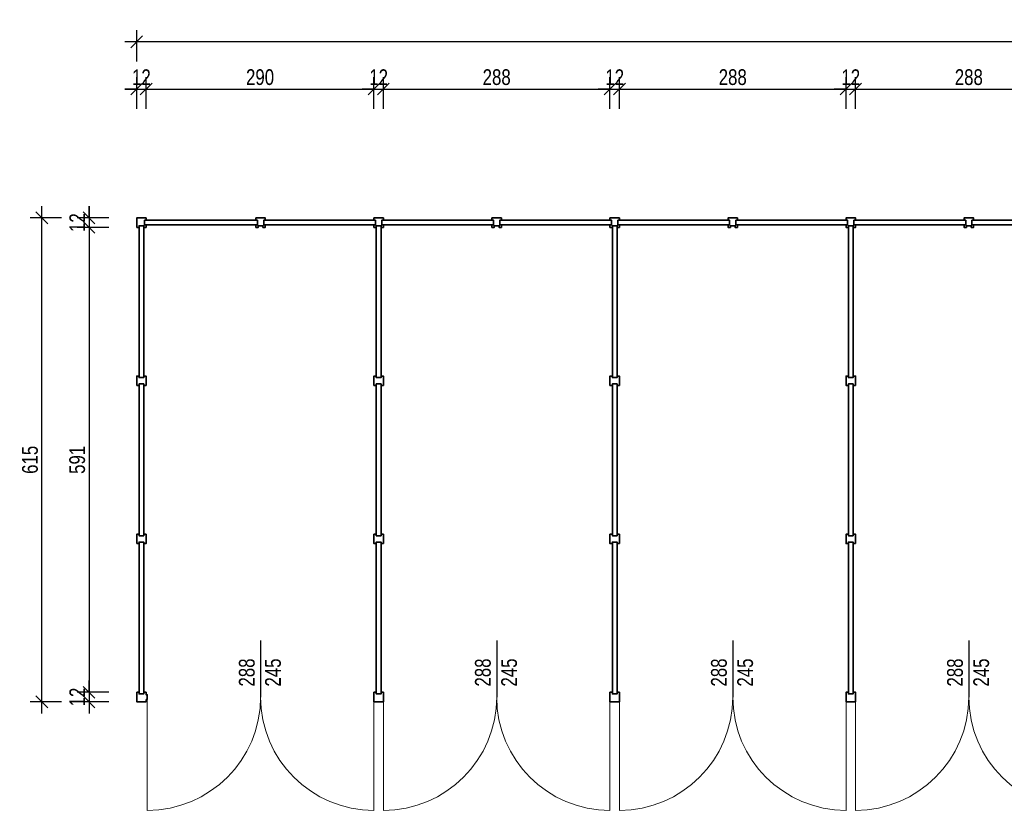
# Model space of a CAD drawing. Header units: centimetres. Extents: x 486002 to 490080, y 148030 to 150099.
# Tile 1 of 3: x 486002 to 487253, y 148956 to 149961. Entities that reach past the tile are written whole.
import ezdxf

# ---------------------------------------------------------------- set-up
doc = ezdxf.new("R2010")
doc.units = ezdxf.units.CM
doc.header["$LTSCALE"] = 100
for name, color, linetype, lineweight in [('1_Ściany przekrój', 2, 'Continuous', 35), ('2_Stolarka', 6, 'Continuous', 18), ('3_Opisy', 4, 'Continuous', 15), ('4_Wymiary', 1, 'Continuous', 13)]:
    doc.layers.add(name, color=color, linetype=linetype, lineweight=lineweight)
doc.styles.add('CDMSTYLE', font='CDMSIMPL', dxfattribs={"width": 0.8, "bigfont": 'CDMBIGPL'})
doc.dimstyles.new('CDM-CM100CM', dxfattribs={"dimscale": 10, "dimtxt": 2, "dimasz": 1.5, "dimexe": 1.5, "dimexo": 0, "dimgap": 0.5, "dimtad": 1, "dimdec": 0, "dimrnd": 0.1, "dimzin": 9, "dimtxsty": 'CDMSTYLE', "dimblk": 'OBLIQUE', "dimcen": 2.5, "dimdle": 1.5, "dimclrd": 9, "dimclre": 9, "dimadec": 1, "dimazin": 2, "dimtfac": 1, "dimtdec": 0, "dimtix": 1, "dimtmove": 1, "dimatfit": 3, "dimldrblk": 'DOT', "dimfxlon": 1, "dimtvp": 1, "dimtolj": 1, "dimtzin": 0, "dimlwd": 25, "dimlwe": 25, "dimarcsym": 0})

# ---------------------------------------------------------------- blocks, each defined once
blk = doc.blocks.new('_OBLIQUE')
at = {"color": 0, "linetype": 'ByBlock'}
blk.add_line((-0.5, -0.5), (0.5, 0.5), dxfattribs=at)
blk = doc.blocks.new('*D6549')
at = {"layer": '4_Wymiary', "color": 9, "lineweight": 25}
for p, q in [((486150.4, 149847.9), (486150.4, 149887.9)), ((486162.4, 149847.9), (486162.4, 149887.9)), ((486135.4, 149872.9), (486177.4, 149872.9)), ((486150.4, 149872.9), (486135.4, 149872.9)), ((486162.4, 149872.9), (486177.4, 149872.9))]:
    blk.add_line(p, q, dxfattribs=at)
at = {"layer": 'Defpoints', "color": 0}
for p in [(486162.4, 149872.9), (486150.4, 149697.1), (486162.4, 149697.1)]:
    blk.add_point(p, dxfattribs=at)
at = {"layer": '4_Wymiary', "color": 9, "linetype": 'ByBlock', "lineweight": 25, "xscale": 15, "yscale": 15, "zscale": 15}
blk.add_blockref('_OBLIQUE', (486150.4, 149872.9), dxfattribs=at)
at = {"layer": '4_Wymiary', "color": 9, "linetype": 'ByBlock', "lineweight": 25, "xscale": 15, "yscale": 15, "zscale": 15, "rotation": 180}
blk.add_blockref('_OBLIQUE', (486162.4, 149872.9), dxfattribs=at)
at = {"layer": '4_Wymiary', "color": 0, "insert": (486156.4, 149887.9), "char_height": 20, "attachment_point": 5, "style": 'CDMSTYLE'}
blk.add_mtext('\\A1;12', dxfattribs=at)
blk = doc.blocks.new('_DOT')
at = {"color": 0, "linetype": 'ByBlock'}
blk.add_line((-0.5, 0), (-1, 0), dxfattribs=at)
at = {"color": 0, "linetype": 'ByBlock', "const_width": 0.5}
blk.add_lwpolyline([(-0.25, 0, 1), (0.25, 0, 1)], format="xyb", close=True, dxfattribs=at)
blk = doc.blocks.new('*D6550')
at = {"layer": '4_Wymiary', "color": 9, "lineweight": 25}
for p, q in [((486162.4, 149847.9), (486162.4, 149887.9)), ((486451.9, 149847.9), (486451.9, 149887.9)), ((486147.4, 149872.9), (486466.9, 149872.9))]:
    blk.add_line(p, q, dxfattribs=at)
at = {"layer": 'Defpoints', "color": 0}
for p in [(486451.9, 149872.9), (486451.9, 149709.1), (486162.4, 149697.1)]:
    blk.add_point(p, dxfattribs=at)
at = {"layer": '4_Wymiary', "color": 9, "linetype": 'ByBlock', "lineweight": 25, "xscale": 15, "yscale": 15, "zscale": 15, "rotation": 180}
blk.add_blockref('_OBLIQUE', (486162.4, 149872.9), dxfattribs=at)
at = {"layer": '4_Wymiary', "color": 9, "linetype": 'ByBlock', "lineweight": 25, "xscale": 15, "yscale": 15, "zscale": 15}
blk.add_blockref('_OBLIQUE', (486451.9, 149872.9), dxfattribs=at)
at = {"layer": '4_Wymiary', "color": 0, "insert": (486307.2, 149887.9), "char_height": 20, "attachment_point": 5, "style": 'CDMSTYLE'}
blk.add_mtext('\\A1;290', dxfattribs=at)
blk = doc.blocks.new('*D6551')
at = {"layer": '4_Wymiary', "color": 9, "lineweight": 25}
for p, q in [((486451.9, 149847.9), (486451.9, 149887.9)), ((486463.9, 149847.9), (486463.9, 149887.9)), ((486436.9, 149872.9), (486478.9, 149872.9)), ((486451.9, 149872.9), (486436.9, 149872.9)), ((486463.9, 149872.9), (486478.9, 149872.9))]:
    blk.add_line(p, q, dxfattribs=at)
at = {"layer": 'Defpoints', "color": 0}
for p in [(486463.9, 149872.9), (486451.9, 149709.1), (486463.9, 149709.1)]:
    blk.add_point(p, dxfattribs=at)
at = {"layer": '4_Wymiary', "color": 9, "linetype": 'ByBlock', "lineweight": 25, "xscale": 15, "yscale": 15, "zscale": 15}
blk.add_blockref('_OBLIQUE', (486451.9, 149872.9), dxfattribs=at)
at = {"layer": '4_Wymiary', "color": 9, "linetype": 'ByBlock', "lineweight": 25, "xscale": 15, "yscale": 15, "zscale": 15, "rotation": 180}
blk.add_blockref('_OBLIQUE', (486463.9, 149872.9), dxfattribs=at)
at = {"layer": '4_Wymiary', "color": 0, "insert": (486457.9, 149887.9), "char_height": 20, "attachment_point": 5, "style": 'CDMSTYLE'}
blk.add_mtext('\\A1;12', dxfattribs=at)
blk = doc.blocks.new('*D6552')
at = {"layer": '4_Wymiary', "color": 9, "lineweight": 25}
for p, q in [((486463.9, 149847.9), (486463.9, 149887.9)), ((486751.9, 149847.9), (486751.9, 149887.9)), ((486448.9, 149872.9), (486766.9, 149872.9))]:
    blk.add_line(p, q, dxfattribs=at)
at = {"layer": 'Defpoints', "color": 0}
for p in [(486751.9, 149872.9), (486463.9, 149709.1), (486751.9, 149709.1)]:
    blk.add_point(p, dxfattribs=at)
at = {"layer": '4_Wymiary', "color": 9, "linetype": 'ByBlock', "lineweight": 25, "xscale": 15, "yscale": 15, "zscale": 15, "rotation": 180}
blk.add_blockref('_OBLIQUE', (486463.9, 149872.9), dxfattribs=at)
at = {"layer": '4_Wymiary', "color": 9, "linetype": 'ByBlock', "lineweight": 25, "xscale": 15, "yscale": 15, "zscale": 15}
blk.add_blockref('_OBLIQUE', (486751.9, 149872.9), dxfattribs=at)
at = {"layer": '4_Wymiary', "color": 0, "insert": (486607.9, 149887.9), "char_height": 20, "attachment_point": 5, "style": 'CDMSTYLE'}
blk.add_mtext('\\A1;288', dxfattribs=at)
blk = doc.blocks.new('*D6553')
at = {"layer": '4_Wymiary', "color": 9, "lineweight": 25}
for p, q in [((486751.9, 149847.9), (486751.9, 149887.9)), ((486763.9, 149847.9), (486763.9, 149887.9)), ((486736.9, 149872.9), (486778.9, 149872.9)), ((486751.9, 149872.9), (486736.9, 149872.9)), ((486763.9, 149872.9), (486778.9, 149872.9))]:
    blk.add_line(p, q, dxfattribs=at)
at = {"layer": 'Defpoints', "color": 0}
for p in [(486763.9, 149872.9), (486751.9, 149709.1), (486763.9, 149709.1)]:
    blk.add_point(p, dxfattribs=at)
at = {"layer": '4_Wymiary', "color": 9, "linetype": 'ByBlock', "lineweight": 25, "xscale": 15, "yscale": 15, "zscale": 15}
blk.add_blockref('_OBLIQUE', (486751.9, 149872.9), dxfattribs=at)
at = {"layer": '4_Wymiary', "color": 9, "linetype": 'ByBlock', "lineweight": 25, "xscale": 15, "yscale": 15, "zscale": 15, "rotation": 180}
blk.add_blockref('_OBLIQUE', (486763.9, 149872.9), dxfattribs=at)
at = {"layer": '4_Wymiary', "color": 0, "insert": (486757.9, 149887.9), "char_height": 20, "attachment_point": 5, "style": 'CDMSTYLE'}
blk.add_mtext('\\A1;12', dxfattribs=at)
blk = doc.blocks.new('*D6554')
at = {"layer": '4_Wymiary', "color": 9, "lineweight": 25}
for p, q in [((486763.9, 149847.9), (486763.9, 149887.9)), ((487051.9, 149847.9), (487051.9, 149887.9)), ((486748.9, 149872.9), (487066.9, 149872.9))]:
    blk.add_line(p, q, dxfattribs=at)
at = {"layer": 'Defpoints', "color": 0}
for p in [(487051.9, 149872.9), (486763.9, 149709.1), (487051.9, 149709.1)]:
    blk.add_point(p, dxfattribs=at)
at = {"layer": '4_Wymiary', "color": 9, "linetype": 'ByBlock', "lineweight": 25, "xscale": 15, "yscale": 15, "zscale": 15, "rotation": 180}
blk.add_blockref('_OBLIQUE', (486763.9, 149872.9), dxfattribs=at)
at = {"layer": '4_Wymiary', "color": 9, "linetype": 'ByBlock', "lineweight": 25, "xscale": 15, "yscale": 15, "zscale": 15}
blk.add_blockref('_OBLIQUE', (487051.9, 149872.9), dxfattribs=at)
at = {"layer": '4_Wymiary', "color": 0, "insert": (486907.9, 149887.9), "char_height": 20, "attachment_point": 5, "style": 'CDMSTYLE'}
blk.add_mtext('\\A1;288', dxfattribs=at)
blk = doc.blocks.new('*D6555')
at = {"layer": '4_Wymiary', "color": 9, "lineweight": 25}
for p, q in [((487051.9, 149847.9), (487051.9, 149887.9)), ((487063.9, 149847.9), (487063.9, 149887.9)), ((487036.9, 149872.9), (487078.9, 149872.9)), ((487051.9, 149872.9), (487036.9, 149872.9)), ((487063.9, 149872.9), (487078.9, 149872.9))]:
    blk.add_line(p, q, dxfattribs=at)
at = {"layer": 'Defpoints', "color": 0}
for p in [(487063.9, 149872.9), (487051.9, 149709.1), (487063.9, 149709.1)]:
    blk.add_point(p, dxfattribs=at)
at = {"layer": '4_Wymiary', "color": 9, "linetype": 'ByBlock', "lineweight": 25, "xscale": 15, "yscale": 15, "zscale": 15}
blk.add_blockref('_OBLIQUE', (487051.9, 149872.9), dxfattribs=at)
at = {"layer": '4_Wymiary', "color": 9, "linetype": 'ByBlock', "lineweight": 25, "xscale": 15, "yscale": 15, "zscale": 15, "rotation": 180}
blk.add_blockref('_OBLIQUE', (487063.9, 149872.9), dxfattribs=at)
at = {"layer": '4_Wymiary', "color": 0, "insert": (487057.9, 149887.9), "char_height": 20, "attachment_point": 5, "style": 'CDMSTYLE'}
blk.add_mtext('\\A1;12', dxfattribs=at)
blk = doc.blocks.new('*D6556')
at = {"layer": '4_Wymiary', "color": 9, "lineweight": 25}
for p, q in [((487063.9, 149847.9), (487063.9, 149887.9)), ((487351.9, 149847.9), (487351.9, 149887.9)), ((487048.9, 149872.9), (487366.9, 149872.9))]:
    blk.add_line(p, q, dxfattribs=at)
at = {"layer": 'Defpoints', "color": 0}
for p in [(487351.9, 149872.9), (487063.9, 149709.1), (487351.9, 149709.1)]:
    blk.add_point(p, dxfattribs=at)
at = {"layer": '4_Wymiary', "color": 9, "linetype": 'ByBlock', "lineweight": 25, "xscale": 15, "yscale": 15, "zscale": 15, "rotation": 180}
blk.add_blockref('_OBLIQUE', (487063.9, 149872.9), dxfattribs=at)
at = {"layer": '4_Wymiary', "color": 9, "linetype": 'ByBlock', "lineweight": 25, "xscale": 15, "yscale": 15, "zscale": 15}
blk.add_blockref('_OBLIQUE', (487351.9, 149872.9), dxfattribs=at)
at = {"layer": '4_Wymiary', "color": 0, "insert": (487207.9, 149887.9), "char_height": 20, "attachment_point": 5, "style": 'CDMSTYLE'}
blk.add_mtext('\\A1;288', dxfattribs=at)
blk = doc.blocks.new('*D6576')
at = {"layer": '4_Wymiary', "color": 9, "lineweight": 25}
for p, q in [((486150.4, 149907.9), (486150.4, 149947.9)), ((490065.4, 149907.9), (490065.4, 149947.9)), ((490080.4, 149932.9), (486135.4, 149932.9))]:
    blk.add_line(p, q, dxfattribs=at)
at = {"layer": 'Defpoints', "color": 0}
for p in [(486150.4, 149932.9), (486150.4, 149709.1), (490065.4, 149709.1)]:
    blk.add_point(p, dxfattribs=at)
at = {"layer": '4_Wymiary', "color": 9, "linetype": 'ByBlock', "lineweight": 25, "xscale": 15, "yscale": 15, "zscale": 15, "rotation": 180}
blk.add_blockref('_OBLIQUE', (486150.4, 149932.9), dxfattribs=at)
at = {"layer": '4_Wymiary', "color": 9, "linetype": 'ByBlock', "lineweight": 25, "xscale": 15, "yscale": 15, "zscale": 15}
blk.add_blockref('_OBLIQUE', (490065.4, 149932.9), dxfattribs=at)
at = {"layer": '4_Wymiary', "color": 0, "insert": (488107.9, 149947.9), "char_height": 20, "attachment_point": 5, "style": 'CDMSTYLE'}
blk.add_mtext('\\A1;3915', dxfattribs=at)
blk = doc.blocks.new('*D6577')
at = {"layer": '4_Wymiary', "color": 9, "lineweight": 25}
for p, q in [((486089.9, 149724.1), (486089.9, 149682.1)), ((486089.9, 149709.1), (486089.9, 149724.1)), ((486114.9, 149709.1), (486074.9, 149709.1)), ((486114.9, 149697.1), (486074.9, 149697.1)), ((486089.9, 149697.1), (486089.9, 149682.1))]:
    blk.add_line(p, q, dxfattribs=at)
at = {"layer": 'Defpoints', "color": 0}
for p in [(486150.4, 149709.1), (486089.9, 149697.1), (486150.4, 149697.1)]:
    blk.add_point(p, dxfattribs=at)
at = {"layer": '4_Wymiary', "color": 9, "linetype": 'ByBlock', "lineweight": 25, "xscale": 15, "yscale": 15, "zscale": 15}
for p, rotation in [((486089.9, 149709.1), 270), ((486089.9, 149697.1), 90)]:
    blk.add_blockref('_OBLIQUE', p, dxfattribs=dict(at, rotation=rotation))
at = {"layer": '4_Wymiary', "color": 0, "insert": (486074.9, 149703.1), "char_height": 20, "attachment_point": 5, "rotation": 90, "style": 'CDMSTYLE'}
blk.add_mtext('\\A1;12', dxfattribs=at)
blk = doc.blocks.new('*D6578')
at = {"layer": '4_Wymiary', "color": 9, "lineweight": 25}
for p, q in [((486089.9, 149712.1), (486089.9, 149091.1)), ((486114.9, 149697.1), (486074.9, 149697.1)), ((486114.9, 149106.1), (486074.9, 149106.1))]:
    blk.add_line(p, q, dxfattribs=at)
at = {"layer": 'Defpoints', "color": 0}
for p in [(486150.4, 149697.1), (486089.9, 149106.1), (486150.4, 149106.1)]:
    blk.add_point(p, dxfattribs=at)
at = {"layer": '4_Wymiary', "color": 9, "linetype": 'ByBlock', "lineweight": 25, "xscale": 15, "yscale": 15, "zscale": 15}
for p, rotation in [((486089.9, 149697.1), 90), ((486089.9, 149106.1), 270)]:
    blk.add_blockref('_OBLIQUE', p, dxfattribs=dict(at, rotation=rotation))
at = {"layer": '4_Wymiary', "color": 0, "insert": (486074.9, 149401.6), "char_height": 20, "attachment_point": 5, "rotation": 90, "style": 'CDMSTYLE'}
blk.add_mtext('\\A1;591', dxfattribs=at)
blk = doc.blocks.new('*D6579')
at = {"layer": '4_Wymiary', "color": 9, "lineweight": 25}
for p, q in [((486089.9, 149121.1), (486089.9, 149079.1)), ((486089.9, 149106.1), (486089.9, 149121.1)), ((486114.9, 149106.1), (486074.9, 149106.1)), ((486114.9, 149094.1), (486074.9, 149094.1)), ((486089.9, 149094.1), (486089.9, 149079.1))]:
    blk.add_line(p, q, dxfattribs=at)
at = {"layer": 'Defpoints', "color": 0}
for p in [(486150.4, 149106.1), (486089.9, 149094.1), (486150.4, 149094.1)]:
    blk.add_point(p, dxfattribs=at)
at = {"layer": '4_Wymiary', "color": 9, "linetype": 'ByBlock', "lineweight": 25, "xscale": 15, "yscale": 15, "zscale": 15}
for p, rotation in [((486089.9, 149106.1), 270), ((486089.9, 149094.1), 90)]:
    blk.add_blockref('_OBLIQUE', p, dxfattribs=dict(at, rotation=rotation))
at = {"layer": '4_Wymiary', "color": 0, "insert": (486074.9, 149100.1), "char_height": 20, "attachment_point": 5, "rotation": 90, "style": 'CDMSTYLE'}
blk.add_mtext('\\A1;12', dxfattribs=at)
blk = doc.blocks.new('*D6580')
at = {"layer": '4_Wymiary', "color": 9, "lineweight": 25}
for p, q in [((486029.9, 149079.1), (486029.9, 149724.1)), ((486054.9, 149709.1), (486014.9, 149709.1)), ((486054.9, 149094.1), (486014.9, 149094.1))]:
    blk.add_line(p, q, dxfattribs=at)
at = {"layer": 'Defpoints', "color": 0}
for p in [(486029.9, 149709.1), (486150.4, 149709.1), (486150.4, 149094.1)]:
    blk.add_point(p, dxfattribs=at)
at = {"layer": '4_Wymiary', "color": 9, "linetype": 'ByBlock', "lineweight": 25, "xscale": 15, "yscale": 15, "zscale": 15}
for p, rotation in [((486029.9, 149709.1), 90), ((486029.9, 149094.1), 270)]:
    blk.add_blockref('_OBLIQUE', p, dxfattribs=dict(at, rotation=rotation))
at = {"layer": '4_Wymiary', "color": 0, "insert": (486014.9, 149401.6), "char_height": 20, "attachment_point": 5, "rotation": 90, "style": 'CDMSTYLE'}
blk.add_mtext('\\A1;615', dxfattribs=at)

msp = doc.modelspace()

# ---------------------------------------------------------------- linework, layer by layer
at = {"layer": '1_Ściany przekrój'}
for points in [[(486150.4, 149697.1), (486150.4, 149709.1), (486153.4, 149709.1), (486153.4, 149709.1), (486159.4, 149709.1), (486159.4, 149709.1), (486162.4, 149709.1), (486162.4, 149706.1)], [(486162.4, 149706.1), (486160.4, 149706.1), (486160.4, 149700.1), (486162.4, 149700.1), (486162.4, 149697.1), (486159.4, 149697.1), (486159.4, 149699.1), (486153.4, 149699.1), (486153.4, 149697.1), (486150.4, 149697.1)], [(486150.4, 149496.1), (486150.4, 149508.1), (486153.4, 149508.1), (486153.4, 149506.1), (486159.4, 149506.1), (486159.4, 149508.1), (486162.4, 149508.1), (486162.4, 149496.1), (486159.4, 149496.1), (486159.4, 149498.1), (486153.4, 149498.1), (486153.4, 149496.1), (486150.4, 149496.1)], [(486463.9, 149496.1), (486463.9, 149508.1), (486460.9, 149508.1), (486460.9, 149506.1), (486454.9, 149506.1), (486454.9, 149508.1), (486451.9, 149508.1), (486451.9, 149496.1), (486454.9, 149496.1), (486454.9, 149498.1), (486460.9, 149498.1), (486460.9, 149496.1), (486463.9, 149496.1)], [(486763.9, 149496.1), (486763.9, 149508.1), (486760.9, 149508.1), (486760.9, 149506.1), (486754.9, 149506.1), (486754.9, 149508.1), (486751.9, 149508.1), (486751.9, 149496.1), (486754.9, 149496.1), (486754.9, 149498.1), (486760.9, 149498.1), (486760.9, 149496.1), (486763.9, 149496.1)], [(487063.9, 149496.1), (487063.9, 149508.1), (487060.9, 149508.1), (487060.9, 149506.1), (487054.9, 149506.1), (487054.9, 149508.1), (487051.9, 149508.1), (487051.9, 149496.1), (487054.9, 149496.1), (487054.9, 149498.1), (487060.9, 149498.1), (487060.9, 149496.1), (487063.9, 149496.1)], [(486150.4, 149295.1), (486150.4, 149307.1), (486153.4, 149307.1), (486153.4, 149305.1), (486159.4, 149305.1), (486159.4, 149307.1), (486162.4, 149307.1), (486162.4, 149295.1), (486159.4, 149295.1), (486159.4, 149297.1), (486153.4, 149297.1), (486153.4, 149295.1), (486150.4, 149295.1)], [(486463.9, 149295.1), (486463.9, 149307.1), (486460.9, 149307.1), (486460.9, 149305.1), (486454.9, 149305.1), (486454.9, 149307.1), (486451.9, 149307.1), (486451.9, 149295.1), (486454.9, 149295.1), (486454.9, 149297.1), (486460.9, 149297.1), (486460.9, 149295.1), (486463.9, 149295.1)], [(486763.9, 149295.1), (486763.9, 149307.1), (486760.9, 149307.1), (486760.9, 149305.1), (486754.9, 149305.1), (486754.9, 149307.1), (486751.9, 149307.1), (486751.9, 149295.1), (486754.9, 149295.1), (486754.9, 149297.1), (486760.9, 149297.1), (486760.9, 149295.1), (486763.9, 149295.1)], [(487063.9, 149295.1), (487063.9, 149307.1), (487060.9, 149307.1), (487060.9, 149305.1), (487054.9, 149305.1), (487054.9, 149307.1), (487051.9, 149307.1), (487051.9, 149295.1), (487054.9, 149295.1), (487054.9, 149297.1), (487060.9, 149297.1), (487060.9, 149295.1), (487063.9, 149295.1)], [(486150.4, 149106.1), (486150.4, 149094.1), (486153.4, 149094.1), (486153.4, 149094.1), (486159.4, 149094.1), (486159.4, 149094.1), (486162.4, 149094.1), (486162.4, 149097.1)], [(486162.4, 149097.1), (486163.9, 149097.1), (486163.9, 149103.1), (486162.4, 149103.1), (486162.4, 149106.1), (486159.4, 149106.1), (486159.4, 149104.1), (486153.4, 149104.1), (486153.4, 149106.1), (486150.4, 149106.1)]]:
    msp.add_lwpolyline(points, dxfattribs=at)
for points in [[(486160.4, 149706.1), (486303.9, 149706.1), (486303.9, 149700.1), (486160.4, 149700.1)], [(486313.9, 149700.1), (486311.9, 149700.1), (486311.9, 149706.1), (486313.9, 149706.1), (486313.9, 149709.1), (486310.9, 149709.1), (486310.9, 149709.1), (486304.9, 149709.1), (486304.9, 149709.1), (486301.9, 149709.1), (486301.9, 149706.1), (486303.9, 149706.1), (486303.9, 149700.1), (486301.9, 149700.1), (486301.9, 149697.1), (486304.9, 149697.1), (486304.9, 149699.1), (486310.9, 149699.1), (486310.9, 149697.1), (486313.9, 149697.1)], [(486453.9, 149706.1), (486311.9, 149706.1), (486311.9, 149700.1), (486453.9, 149700.1)], [(486463.9, 149700.1), (486461.9, 149700.1), (486461.9, 149706.1), (486463.9, 149706.1), (486463.9, 149709.1), (486460.9, 149709.1), (486460.9, 149709.1), (486454.9, 149709.1), (486454.9, 149709.1), (486451.9, 149709.1), (486451.9, 149706.1), (486453.9, 149706.1), (486453.9, 149700.1), (486451.9, 149700.1), (486451.9, 149697.1), (486454.9, 149697.1), (486454.9, 149699.1), (486460.9, 149699.1), (486460.9, 149697.1), (486463.9, 149697.1)], [(486461.9, 149706.1), (486603.9, 149706.1), (486603.9, 149700.1), (486461.9, 149700.1)], [(486613.9, 149700.1), (486611.9, 149700.1), (486611.9, 149706.1), (486613.9, 149706.1), (486613.9, 149709.1), (486610.9, 149709.1), (486610.9, 149709.1), (486604.9, 149709.1), (486604.9, 149709.1), (486601.9, 149709.1), (486601.9, 149706.1), (486603.9, 149706.1), (486603.9, 149700.1), (486601.9, 149700.1), (486601.9, 149697.1), (486604.9, 149697.1), (486604.9, 149699.1), (486610.9, 149699.1), (486610.9, 149697.1), (486613.9, 149697.1)], [(486753.9, 149706.1), (486611.9, 149706.1), (486611.9, 149700.1), (486753.9, 149700.1)], [(486763.9, 149700.1), (486761.9, 149700.1), (486761.9, 149706.1), (486763.9, 149706.1), (486763.9, 149709.1), (486760.9, 149709.1), (486760.9, 149709.1), (486754.9, 149709.1), (486754.9, 149709.1), (486751.9, 149709.1), (486751.9, 149706.1), (486753.9, 149706.1), (486753.9, 149700.1), (486751.9, 149700.1), (486751.9, 149697.1), (486754.9, 149697.1), (486754.9, 149699.1), (486760.9, 149699.1), (486760.9, 149697.1), (486763.9, 149697.1)], [(486761.9, 149706.1), (486903.9, 149706.1), (486903.9, 149700.1), (486761.9, 149700.1)], [(486913.9, 149700.1), (486911.9, 149700.1), (486911.9, 149706.1), (486913.9, 149706.1), (486913.9, 149709.1), (486910.9, 149709.1), (486910.9, 149709.1), (486904.9, 149709.1), (486904.9, 149709.1), (486901.9, 149709.1), (486901.9, 149706.1), (486903.9, 149706.1), (486903.9, 149700.1), (486901.9, 149700.1), (486901.9, 149697.1), (486904.9, 149697.1), (486904.9, 149699.1), (486910.9, 149699.1), (486910.9, 149697.1), (486913.9, 149697.1)], [(487053.9, 149706.1), (486911.9, 149706.1), (486911.9, 149700.1), (487053.9, 149700.1)], [(487063.9, 149700.1), (487061.9, 149700.1), (487061.9, 149706.1), (487063.9, 149706.1), (487063.9, 149709.1), (487060.9, 149709.1), (487060.9, 149709.1), (487054.9, 149709.1), (487054.9, 149709.1), (487051.9, 149709.1), (487051.9, 149706.1), (487053.9, 149706.1), (487053.9, 149700.1), (487051.9, 149700.1), (487051.9, 149697.1), (487054.9, 149697.1), (487054.9, 149699.1), (487060.9, 149699.1), (487060.9, 149697.1), (487063.9, 149697.1)], [(487061.9, 149706.1), (487203.9, 149706.1), (487203.9, 149700.1), (487061.9, 149700.1)], [(487213.9, 149700.1), (487211.9, 149700.1), (487211.9, 149706.1), (487213.9, 149706.1), (487213.9, 149709.1), (487210.9, 149709.1), (487210.9, 149709.1), (487204.9, 149709.1), (487204.9, 149709.1), (487201.9, 149709.1), (487201.9, 149706.1), (487203.9, 149706.1), (487203.9, 149700.1), (487201.9, 149700.1), (487201.9, 149697.1), (487204.9, 149697.1), (487204.9, 149699.1), (487210.9, 149699.1), (487210.9, 149697.1), (487213.9, 149697.1)], [(487353.9, 149706.1), (487211.9, 149706.1), (487211.9, 149700.1), (487353.9, 149700.1)], [(486159.4, 149699.1), (486153.4, 149699.1), (486153.4, 149506.1), (486159.4, 149506.1)], [(486460.9, 149699.1), (486454.9, 149699.1), (486454.9, 149506.1), (486460.9, 149506.1)], [(486760.9, 149699.1), (486754.9, 149699.1), (486754.9, 149506.1), (486760.9, 149506.1)], [(487060.9, 149699.1), (487054.9, 149699.1), (487054.9, 149506.1), (487060.9, 149506.1)], [(486153.4, 149498.1), (486159.4, 149498.1), (486159.4, 149305.1), (486153.4, 149305.1)], [(486454.9, 149498.1), (486460.9, 149498.1), (486460.9, 149305.1), (486454.9, 149305.1)], [(486754.9, 149498.1), (486760.9, 149498.1), (486760.9, 149305.1), (486754.9, 149305.1)], [(487054.9, 149498.1), (487060.9, 149498.1), (487060.9, 149305.1), (487054.9, 149305.1)], [(486153.4, 149297.1), (486159.4, 149297.1), (486159.4, 149104.1), (486153.4, 149104.1)], [(486454.9, 149297.1), (486460.9, 149297.1), (486460.9, 149104.1), (486454.9, 149104.1)], [(486754.9, 149297.1), (486760.9, 149297.1), (486760.9, 149104.1), (486754.9, 149104.1)], [(487054.9, 149297.1), (487060.9, 149297.1), (487060.9, 149104.1), (487054.9, 149104.1)], [(486463.9, 149103.1), (486463.9, 149103.1), (486463.9, 149097.1), (486463.9, 149097.1), (486463.9, 149094.1), (486460.9, 149094.1), (486460.9, 149094.1), (486454.9, 149094.1), (486454.9, 149094.1), (486451.9, 149094.1), (486451.9, 149097.1), (486451.9, 149097.1), (486451.9, 149103.1), (486451.9, 149103.1), (486451.9, 149106.1), (486454.9, 149106.1), (486454.9, 149104.1), (486460.9, 149104.1), (486460.9, 149106.1), (486463.9, 149106.1)], [(486763.9, 149103.1), (486763.9, 149103.1), (486763.9, 149097.1), (486763.9, 149097.1), (486763.9, 149094.1), (486760.9, 149094.1), (486760.9, 149094.1), (486754.9, 149094.1), (486754.9, 149094.1), (486751.9, 149094.1), (486751.9, 149097.1), (486751.9, 149097.1), (486751.9, 149103.1), (486751.9, 149103.1), (486751.9, 149106.1), (486754.9, 149106.1), (486754.9, 149104.1), (486760.9, 149104.1), (486760.9, 149106.1), (486763.9, 149106.1)], [(487063.9, 149103.1), (487063.9, 149103.1), (487063.9, 149097.1), (487063.9, 149097.1), (487063.9, 149094.1), (487060.9, 149094.1), (487060.9, 149094.1), (487054.9, 149094.1), (487054.9, 149094.1), (487051.9, 149094.1), (487051.9, 149097.1), (487051.9, 149097.1), (487051.9, 149103.1), (487051.9, 149103.1), (487051.9, 149106.1), (487054.9, 149106.1), (487054.9, 149104.1), (487060.9, 149104.1), (487060.9, 149106.1), (487063.9, 149106.1)]]:
    msp.add_lwpolyline(points, close=True, dxfattribs=at)
at = {"layer": '2_Stolarka'}
for p, q in [((486163.9, 149100.1), (486163.9, 148956.1)), ((486451.9, 149100.1), (486451.9, 148956.1)), ((486463.9, 149100.1), (486463.9, 148956.1)), ((486751.9, 149100.1), (486751.9, 148956.1)), ((486763.9, 149100.1), (486763.9, 148956.1)), ((487051.9, 149100.1), (487051.9, 148956.1)), ((487063.9, 149100.1), (487063.9, 148956.1))]:
    msp.add_line(p, q, dxfattribs=at)
for centre, start, end in [((486163.9, 149100.1), 270, 0), ((486451.9, 149100.1), 180, 270), ((486463.9, 149100.1), 270, 0), ((486751.9, 149100.1), 180, 270), ((486763.9, 149100.1), 270, 0), ((487051.9, 149100.1), 180, 270), ((487063.9, 149100.1), 270, 0), ((487351.9, 149100.1), 180, 270)]:
    msp.add_arc(centre, 144, start, end, dxfattribs=at)
at = {"layer": '3_Opisy', "lineweight": 25}
for p, q in [((486307.9, 149172.1), (486307.9, 149100.1)), ((486607.9, 149172.1), (486607.9, 149100.1)), ((486907.9, 149172.1), (486907.9, 149100.1)), ((487207.9, 149172.1), (487207.9, 149100.1))]:
    msp.add_line(p, q, dxfattribs=at)

# ---------------------------------------------------------------- texts
at = {"layer": '3_Opisy', "lineweight": 25, "char_height": 20, "width": 239.361, "attachment_point": 7, "rotation": 89.9608, "style": 'CDMSTYLE'}
for insert in [(486333.9, 149113.4), (486633.9, 149113.4), (486933.9, 149113.4), (487233.9, 149113.4)]:
    msp.add_mtext('288\\P245', dxfattribs=dict(at, insert=insert))

# ---------------------------------------------------------------- dimensions: what is measured, and where the dimension line sits
at = {"layer": '4_Wymiary'}
for base, p1, p2, picture, middle in [((486150.4, 149932.9), (490065.4, 149709.1), (486150.4, 149709.1), '*D6576', (488107.9, 149947.9)), ((486162.4, 149872.9), (486150.4, 149697.1), (486162.4, 149697.1), '*D6549', (486156.4, 149887.9)), ((486451.9313014, 149872.8967574), (486162.4313014, 149697.1449522), (486451.9313014, 149709.1449522), '*D6550', (486307.1813014, 149887.8967574)), ((486463.9, 149872.9), (486451.9, 149709.1), (486463.9, 149709.1), '*D6551', (486457.9, 149887.9)), ((486751.9, 149872.9), (486463.9, 149709.1), (486751.9, 149709.1), '*D6552', (486607.9, 149887.9)), ((486763.9, 149872.9), (486751.9, 149709.1), (486763.9, 149709.1), '*D6553', (486757.9, 149887.9)), ((487051.9, 149872.9), (486763.9, 149709.1), (487051.9, 149709.1), '*D6554', (486907.9, 149887.9)), ((487063.9, 149872.9), (487051.9, 149709.1), (487063.9, 149709.1), '*D6555', (487057.9, 149887.9)), ((487351.9, 149872.9), (487063.9, 149709.1), (487351.9, 149709.1), '*D6556', (487207.9, 149887.9))]:
    dim = msp.add_linear_dim(base=base, p1=p1, p2=p2, dimstyle='CDM-CM100CM', dxfattribs=at)
    dim.commit()
    dim.dimension.update_dxf_attribs({"geometry": picture, "text_midpoint": middle})
for base, p1, p2, picture, middle in [((486029.9, 149709.1), (486150.4, 149094.1), (486150.4, 149709.1), '*D6580', (486014.9, 149401.6)), ((486089.9, 149697.1), (486150.4, 149709.1), (486150.4, 149697.1), '*D6577', (486074.9, 149703.1)), ((486089.9, 149106.1), (486150.4, 149697.1), (486150.4, 149106.1), '*D6578', (486074.9, 149401.6)), ((486089.9, 149094.1), (486150.4, 149106.1), (486150.4, 149094.1), '*D6579', (486074.9, 149100.1))]:
    dim = msp.add_linear_dim(base=base, p1=p1, p2=p2, angle=90, dimstyle='CDM-CM100CM', dxfattribs=at)
    dim.commit()
    dim.dimension.update_dxf_attribs({"geometry": picture, "text_midpoint": middle})

doc.saveas('drawing.dxf')
